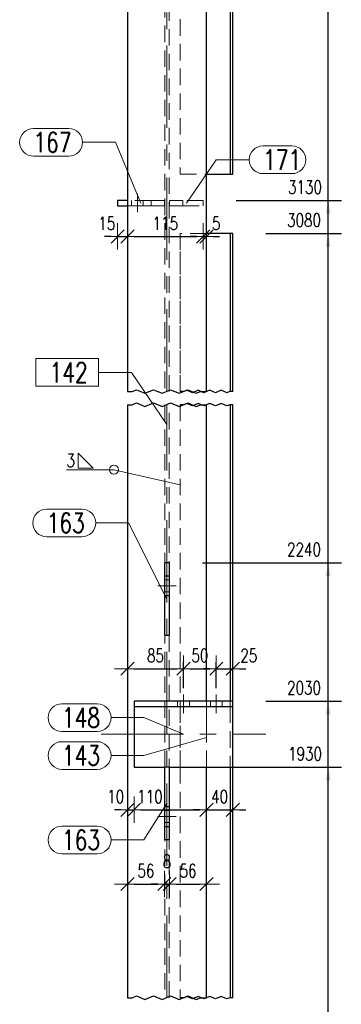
# Model space of a CAD drawing. Header units: millimetres. Extents: x -150 to 456, y 13545 to 14040.
# Tile 10 of 15: x 260 to 309, y 13679 to 13828. Entities that reach past the tile are written whole.
import ezdxf

# ---------------------------------------------------------------- set-up
doc = ezdxf.new("R2010")
doc.units = ezdxf.units.MM
doc.header["$LTSCALE"] = 10
doc.linetypes.add('HIDDEN', pattern=[0.375, 0.25, -0.125])
doc.linetypes.add('MITTE', pattern=[2, 1.25, -0.25, 0.25, -0.25])
doc.layers.get('Defpoints').update_dxf_attribs({"color": 1})
for name, color, linetype, lineweight in [('PS_DIM', 4, 'Continuous', 13), ('PS_Hidden', 2, 'HIDDEN', 9), ('PS_Mid', 5, 'MITTE', 15), ('PS_Pos', 1, 'Continuous', 15), ('PS_Shape', 161, 'Continuous', 30), ('PS_SOLID', 7, 'Continuous', 30), ('PS_Weld', 1, 'Continuous', 9)]:
    doc.layers.add(name, color=color, linetype=linetype, lineweight=lineweight)
doc.styles.add('simplex', font='simplex.shx', dxfattribs={"width": 0.75})
doc.dimstyles.new('1_10_GŁ_DS1-LS10', dxfattribs={"dimtxt": 2, "dimasz": 2, "dimexe": 2, "dimexo": 5, "dimgap": 1, "dimtad": 1, "dimjust": 4, "dimdec": 0, "dimlfac": 10, "dimtxsty": 'simplex', "dimblk1": 'NONE', "dimsah": 1, "dimcen": 2, "dimclrd": 256, "dimclre": 256, "dimclrt": 3, "dimadec": 1, "dimazin": 0, "dimtfac": 1, "dimtdec": 0, "dimtmove": 2, "dimatfit": 3, "dimfxl": 1, "dimarcsym": 0})
doc.dimstyles.new('1_10_PRZ', dxfattribs={"dimtxt": 2, "dimasz": 1, "dimexe": 2, "dimexo": 5, "dimgap": 1, "dimtad": 1, "dimdec": 0, "dimlfac": 10, "dimtxsty": 'simplex', "dimblk": 'dimznak', "dimcen": 2, "dimse1": 1, "dimse2": 1, "dimclrt": 3, "dimadec": 1, "dimazin": 0, "dimtfac": 1, "dimtdec": 0, "dimtix": 1, "dimtmove": 2, "dimatfit": 3, "dimldrblk": 'dim-grot', "dimfxl": 1, "dimarcsym": 0})
doc.dimstyles.new('1_10_SC', dxfattribs={"dimtxt": 2, "dimasz": 1, "dimexe": 1, "dimexo": 1, "dimgap": 1, "dimtad": 1, "dimdec": 0, "dimlfac": 10, "dimtxsty": 'simplex', "dimblk": 'dimznak', "dimcen": 2, "dimclrd": 256, "dimclre": 256, "dimclrt": 3, "dimadec": 1, "dimazin": 0, "dimtfac": 1, "dimtdec": 0, "dimtix": 1, "dimtmove": 2, "dimatfit": 3, "dimldrblk": 'dim-grot', "dimfxl": 1, "dimarcsym": 0})

# ---------------------------------------------------------------- blocks, each defined once
blk = doc.blocks.new('*D100')
at = {"layer": 'Defpoints', "color": 0, "transparency": 16777216}
for p in [(282.9, 13714.84), (307, 13714.84), (288.5, 13629.84)]:
    blk.add_point(p, dxfattribs=at)
at = {"layer": 'PS_DIM', "lineweight": -2, "transparency": 16777216}
for p, q in [((287.9, 13714.84), (309, 13714.84)), ((307, 13629.84), (307, 13712.84)), ((293.5, 13629.84), (309, 13629.84))]:
    blk.add_line(p, q, dxfattribs=at)
at = {"layer": 'PS_DIM', "transparency": 16777216}
blk.add_solid([(306.66, 13712.84), (307.33, 13712.84), (307, 13714.84)], dxfattribs=at)
at = {"layer": 'PS_DIM', "color": 3, "transparency": 16777216, "insert": (303.48, 13716.86), "char_height": 2, "attachment_point": 5, "rotation": 0.0573, "style": 'simplex'}
blk.add_mtext('1930', dxfattribs=at)
blk = doc.blocks.new('_None')
blk = doc.blocks.new('*D101')
at = {"layer": 'Defpoints', "color": 0, "transparency": 16777216}
for p in [(292.5, 13724.84), (307, 13724.84), (288.5, 13629.84)]:
    blk.add_point(p, dxfattribs=at)
at = {"layer": 'PS_DIM', "lineweight": -2, "transparency": 16777216}
for p, q in [((297.5, 13724.84), (309, 13724.84)), ((307, 13629.84), (307, 13722.84)), ((293.5, 13629.84), (309, 13629.84))]:
    blk.add_line(p, q, dxfattribs=at)
at = {"layer": 'PS_DIM', "transparency": 16777216}
blk.add_solid([(306.66, 13722.84), (307.33, 13722.84), (307, 13724.84)], dxfattribs=at)
at = {"layer": 'PS_DIM', "color": 3, "transparency": 16777216, "insert": (303.33, 13726.86), "char_height": 2, "attachment_point": 5, "rotation": 0.0573, "style": 'simplex'}
blk.add_mtext('2030', dxfattribs=at)
blk = doc.blocks.new('*D102')
at = {"layer": 'Defpoints', "color": 0, "transparency": 16777216}
for p in [(282.9, 13745.84), (307, 13745.84), (288.5, 13629.84)]:
    blk.add_point(p, dxfattribs=at)
at = {"layer": 'PS_DIM', "lineweight": -2, "transparency": 16777216}
for p, q in [((287.9, 13745.84), (309, 13745.84)), ((307, 13629.84), (307, 13743.84)), ((293.5, 13629.84), (309, 13629.84))]:
    blk.add_line(p, q, dxfattribs=at)
at = {"layer": 'PS_DIM', "transparency": 16777216}
blk.add_solid([(306.66, 13743.84), (307.33, 13743.84), (307, 13745.84)], dxfattribs=at)
at = {"layer": 'PS_DIM', "color": 3, "transparency": 16777216, "insert": (303.33, 13747.86), "char_height": 2, "attachment_point": 5, "rotation": 0.0573, "style": 'simplex'}
blk.add_mtext('2240', dxfattribs=at)
blk = doc.blocks.new('*D103')
at = {"layer": 'Defpoints', "color": 0, "transparency": 16777216}
for p in [(292.5, 13795.84), (307, 13795.84), (288.5, 13629.84)]:
    blk.add_point(p, dxfattribs=at)
at = {"layer": 'PS_DIM', "lineweight": -2, "transparency": 16777216}
for p, q in [((297.5, 13795.84), (309, 13795.84)), ((307, 13629.84), (307, 13793.84)), ((293.5, 13629.84), (309, 13629.84))]:
    blk.add_line(p, q, dxfattribs=at)
at = {"layer": 'PS_DIM', "transparency": 16777216}
blk.add_solid([(306.66, 13793.84), (307.33, 13793.84), (307, 13795.84)], dxfattribs=at)
at = {"layer": 'PS_DIM', "color": 3, "transparency": 16777216, "insert": (303.33, 13797.86), "char_height": 2, "attachment_point": 5, "rotation": 0.0573, "style": 'simplex'}
blk.add_mtext('3080', dxfattribs=at)
blk = doc.blocks.new('*D104')
at = {"layer": 'Defpoints', "color": 0, "transparency": 16777216}
for p in [(288, 13800.84), (307, 13800.84), (288.5, 13629.84)]:
    blk.add_point(p, dxfattribs=at)
at = {"layer": 'PS_DIM', "lineweight": -2, "transparency": 16777216}
for p, q in [((293, 13800.84), (309, 13800.84)), ((307, 13629.84), (307, 13798.84)), ((293.5, 13629.84), (309, 13629.84))]:
    blk.add_line(p, q, dxfattribs=at)
at = {"layer": 'PS_DIM', "transparency": 16777216}
blk.add_solid([(306.66, 13798.84), (307.33, 13798.84), (307, 13800.84)], dxfattribs=at)
at = {"layer": 'PS_DIM', "color": 3, "transparency": 16777216, "insert": (303.48, 13802.86), "char_height": 2, "attachment_point": 5, "rotation": 0.0573, "style": 'simplex'}
blk.add_mtext('3130', dxfattribs=at)
blk = doc.blocks.new('*D105')
at = {"layer": 'Defpoints', "color": 0, "transparency": 16777216}
for p in [(282.9, 13872.62), (307, 13872.62), (288.5, 13629.84)]:
    blk.add_point(p, dxfattribs=at)
at = {"layer": 'PS_DIM', "lineweight": -2, "transparency": 16777216}
for p, q in [((287.9, 13872.62), (309, 13872.62)), ((307, 13629.84), (307, 13870.62)), ((293.5, 13629.84), (309, 13629.84))]:
    blk.add_line(p, q, dxfattribs=at)
at = {"layer": 'PS_DIM', "transparency": 16777216}
blk.add_solid([(306.66, 13870.62), (307.33, 13870.62), (307, 13872.62)], dxfattribs=at)
at = {"layer": 'PS_DIM', "color": 3, "transparency": 16777216, "insert": (303.33, 13874.64), "char_height": 2, "attachment_point": 5, "rotation": 0.0573, "style": 'simplex'}
blk.add_mtext('3848', dxfattribs=at)
blk = doc.blocks.new('*D106')
at = {"layer": 'Defpoints', "color": 0, "transparency": 16777216}
for p in [(292.5, 13880.84), (307, 13880.84), (288.5, 13629.84)]:
    blk.add_point(p, dxfattribs=at)
at = {"layer": 'PS_DIM', "lineweight": -2, "transparency": 16777216}
for p, q in [((297.5, 13880.84), (309, 13880.84)), ((307, 13629.84), (307, 13878.84)), ((293.5, 13629.84), (309, 13629.84))]:
    blk.add_line(p, q, dxfattribs=at)
at = {"layer": 'PS_DIM', "transparency": 16777216}
blk.add_solid([(306.66, 13878.84), (307.33, 13878.84), (307, 13880.84)], dxfattribs=at)
at = {"layer": 'PS_DIM', "color": 3, "transparency": 16777216, "insert": (303.33, 13882.86), "char_height": 2, "attachment_point": 5, "rotation": 0.0573, "style": 'simplex'}
blk.add_mtext('3930', dxfattribs=at)
blk = doc.blocks.new('*D107')
at = {"layer": 'Defpoints', "color": 0, "transparency": 16777216}
for p in [(288.5, 13899.34), (307, 13899.34), (288.5, 13629.84)]:
    blk.add_point(p, dxfattribs=at)
at = {"layer": 'PS_DIM', "lineweight": -2, "transparency": 16777216}
for p, q in [((293.5, 13899.34), (309, 13899.34)), ((307, 13629.84), (307, 13897.34)), ((293.5, 13629.84), (309, 13629.84))]:
    blk.add_line(p, q, dxfattribs=at)
at = {"layer": 'PS_DIM', "transparency": 16777216}
blk.add_solid([(306.66, 13897.34), (307.33, 13897.34), (307, 13899.34)], dxfattribs=at)
at = {"layer": 'PS_DIM', "color": 3, "transparency": 16777216, "insert": (303.62, 13897.77), "char_height": 2, "attachment_point": 5, "rotation": 0.0573, "style": 'simplex'}
blk.add_mtext('4115', dxfattribs=at)
blk = doc.blocks.new('*D108')
at = {"layer": 'Defpoints', "color": 0, "transparency": 16777216}
for p in [(288.5, 13902.46), (307, 13902.46), (288.5, 13629.84)]:
    blk.add_point(p, dxfattribs=at)
at = {"layer": 'PS_DIM', "lineweight": -2, "transparency": 16777216}
for p, q in [((293.5, 13902.46), (309, 13902.46)), ((307, 13629.84), (307, 13900.46)), ((293.5, 13629.84), (309, 13629.84))]:
    blk.add_line(p, q, dxfattribs=at)
at = {"layer": 'PS_DIM', "transparency": 16777216}
blk.add_solid([(306.66, 13900.46), (307.33, 13900.46), (307, 13902.46)], dxfattribs=at)
at = {"layer": 'PS_DIM', "color": 3, "transparency": 16777216, "insert": (303.51, 13900.97), "char_height": 2, "attachment_point": 5, "rotation": 0.0573, "style": 'simplex'}
blk.add_mtext('4146', dxfattribs=at)
blk = doc.blocks.new('*D109')
at = {"layer": 'Defpoints', "color": 0, "transparency": 16777216}
for p in [(288.5, 13903.84), (307, 13903.84), (288.5, 13629.84)]:
    blk.add_point(p, dxfattribs=at)
at = {"layer": 'PS_DIM', "lineweight": -2, "transparency": 16777216}
for p, q in [((293.5, 13903.84), (309, 13903.84)), ((307, 13629.84), (307, 13901.84)), ((293.5, 13629.84), (309, 13629.84))]:
    blk.add_line(p, q, dxfattribs=at)
at = {"layer": 'PS_DIM', "transparency": 16777216}
blk.add_solid([(306.66, 13901.84), (307.33, 13901.84), (307, 13903.84)], dxfattribs=at)
at = {"layer": 'PS_DIM', "color": 3, "transparency": 16777216, "insert": (303.48, 13905.86), "char_height": 2, "attachment_point": 5, "rotation": 0.0573, "style": 'simplex'}
blk.add_mtext('4160', dxfattribs=at)
blk = doc.blocks.new('dimznak')
at = {"color": 0}
for points in [[(0, 2), (0, -2)], [(-2, 0), (2, 0)]]:
    blk.add_lwpolyline(points, dxfattribs=at)
at = {"color": 2}
blk.add_lwpolyline([(1, 1), (-1, -1)], dxfattribs=at)
blk = doc.blocks.new('*D110')
at = {"layer": 'Defpoints', "color": 0, "transparency": 16777216}
for p in [(282.1, 13703.84), (276.5, 13699.16), (282.1, 13697.09)]:
    blk.add_point(p, dxfattribs=at)
at = {"layer": 'PS_DIM', "color": 0, "lineweight": -2, "transparency": 16777216}
blk.add_line((277.5, 13697.09), (281.1, 13697.09), dxfattribs=at)
at = {"layer": 'PS_DIM', "color": 0, "lineweight": -2, "transparency": 16777216, "rotation": 180}
blk.add_blockref('dimznak', (276.5, 13697.09), dxfattribs=at)
at = {"layer": 'PS_DIM', "color": 0, "lineweight": -2, "transparency": 16777216}
blk.add_blockref('dimznak', (282.1, 13697.09), dxfattribs=at)
at = {"layer": 'PS_DIM', "color": 3, "transparency": 16777216, "insert": (279.3, 13699.09), "char_height": 2, "attachment_point": 5, "style": 'simplex'}
blk.add_mtext('56', dxfattribs=at)
blk = doc.blocks.new('dim-grot')
blk.add_hatch(color=256).paths.add_polyline_path([(0, 0), (-2, 0.5), (-2, -0.5)])
blk.add_lwpolyline([(0, 0), (-2, 0.5), (-2, -0.5), (0, 0)])
blk = doc.blocks.new('*D111')
at = {"layer": 'Defpoints', "color": 0, "transparency": 16777216}
for p in [(282.1, 13703.84), (282.9, 13703.84), (282.9, 13697.09)]:
    blk.add_point(p, dxfattribs=at)
at = {"layer": 'PS_DIM', "color": 0, "lineweight": -2, "transparency": 16777216}
for p, q in [((281.1, 13697.09), (280.1, 13697.09)), ((282.1, 13697.09), (282.9, 13697.09)), ((283.9, 13697.09), (284.9, 13697.09))]:
    blk.add_line(p, q, dxfattribs=at)
blk.add_blockref('dimznak', (282.1, 13697.09), dxfattribs=at)
at = {"layer": 'PS_DIM', "color": 0, "lineweight": -2, "transparency": 16777216, "rotation": 180}
blk.add_blockref('dimznak', (282.9, 13697.09), dxfattribs=at)
at = {"layer": 'PS_DIM', "color": 3, "transparency": 16777216, "insert": (282.5, 13700.54), "char_height": 2, "attachment_point": 5, "style": 'simplex'}
blk.add_mtext('8', dxfattribs=at)
blk = doc.blocks.new('*D112')
at = {"layer": 'Defpoints', "color": 0, "transparency": 16777216}
for p in [(282.9, 13703.84), (288.5, 13697.34), (288.5, 13697.09)]:
    blk.add_point(p, dxfattribs=at)
at = {"layer": 'PS_DIM', "color": 0, "lineweight": -2, "transparency": 16777216}
blk.add_line((283.9, 13697.09), (287.5, 13697.09), dxfattribs=at)
at = {"layer": 'PS_DIM', "color": 0, "lineweight": -2, "transparency": 16777216, "rotation": 180}
blk.add_blockref('dimznak', (282.9, 13697.09), dxfattribs=at)
at = {"layer": 'PS_DIM', "color": 0, "lineweight": -2, "transparency": 16777216}
blk.add_blockref('dimznak', (288.5, 13697.09), dxfattribs=at)
at = {"layer": 'PS_DIM', "color": 3, "transparency": 16777216, "insert": (285.7, 13699.09), "char_height": 2, "attachment_point": 5, "style": 'simplex'}
blk.add_mtext('56', dxfattribs=at)
blk = doc.blocks.new('*D116')
at = {"layer": 'Defpoints', "color": 0, "transparency": 16777216}
for p in [(275, 13800.04), (276.5, 13800.04), (276.5, 13795.37)]:
    blk.add_point(p, dxfattribs=at)
at = {"layer": 'PS_DIM', "color": 0, "lineweight": -2, "transparency": 16777216}
for p, q in [((274, 13795.37), (273, 13795.37)), ((275, 13795.37), (276.5, 13795.37)), ((277.5, 13795.37), (278.5, 13795.37))]:
    blk.add_line(p, q, dxfattribs=at)
blk.add_blockref('dimznak', (275, 13795.37), dxfattribs=at)
at = {"layer": 'PS_DIM', "color": 0, "lineweight": -2, "transparency": 16777216, "rotation": 180}
blk.add_blockref('dimznak', (276.5, 13795.37), dxfattribs=at)
at = {"layer": 'PS_DIM', "color": 3, "transparency": 16777216, "insert": (273.35, 13797.37), "char_height": 2, "attachment_point": 5, "style": 'simplex'}
blk.add_mtext('15', dxfattribs=at)
blk = doc.blocks.new('*D117')
at = {"layer": 'Defpoints', "color": 0, "transparency": 16777216}
for p in [(276.5, 13800.04), (288, 13800.04), (288, 13795.37)]:
    blk.add_point(p, dxfattribs=at)
at = {"layer": 'PS_DIM', "color": 0, "lineweight": -2, "transparency": 16777216}
blk.add_line((277.5, 13795.37), (287, 13795.37), dxfattribs=at)
at = {"layer": 'PS_DIM', "color": 0, "lineweight": -2, "transparency": 16777216, "rotation": 180}
blk.add_blockref('dimznak', (276.5, 13795.37), dxfattribs=at)
at = {"layer": 'PS_DIM', "color": 0, "lineweight": -2, "transparency": 16777216}
blk.add_blockref('dimznak', (288, 13795.37), dxfattribs=at)
at = {"layer": 'PS_DIM', "color": 3, "transparency": 16777216, "insert": (282.25, 13797.37), "char_height": 2, "attachment_point": 5, "style": 'simplex'}
blk.add_mtext('115', dxfattribs=at)
blk = doc.blocks.new('*D118')
at = {"layer": 'Defpoints', "color": 0, "transparency": 16777216}
for p in [(288, 13800.04), (288.5, 13799.84), (288.5, 13795.37)]:
    blk.add_point(p, dxfattribs=at)
at = {"layer": 'PS_DIM', "color": 0, "lineweight": -2, "transparency": 16777216}
for p, q in [((287, 13795.37), (286, 13795.37)), ((288, 13795.37), (288.5, 13795.37)), ((289.5, 13795.37), (290.5, 13795.37))]:
    blk.add_line(p, q, dxfattribs=at)
blk.add_blockref('dimznak', (288, 13795.37), dxfattribs=at)
at = {"layer": 'PS_DIM', "color": 0, "lineweight": -2, "transparency": 16777216, "rotation": 180}
blk.add_blockref('dimznak', (288.5, 13795.37), dxfattribs=at)
at = {"layer": 'PS_DIM', "color": 3, "transparency": 16777216, "insert": (289.98, 13797.37), "char_height": 2, "attachment_point": 5, "style": 'simplex'}
blk.add_mtext('5', dxfattribs=at)
blk = doc.blocks.new('*D119')
at = {"layer": 'Defpoints', "color": 0, "transparency": 16777216}
for p in [(285, 13729.77), (276.5, 13728.52), (285, 13725.84)]:
    blk.add_point(p, dxfattribs=at)
at = {"layer": 'PS_DIM', "color": 0, "lineweight": -2, "transparency": 16777216}
blk.add_line((277.5, 13729.77), (284, 13729.77), dxfattribs=at)
at = {"layer": 'PS_DIM', "color": 0, "lineweight": -2, "transparency": 16777216, "rotation": 180}
blk.add_blockref('dimznak', (276.5, 13729.77), dxfattribs=at)
at = {"layer": 'PS_DIM', "color": 0, "lineweight": -2, "transparency": 16777216}
blk.add_blockref('dimznak', (285, 13729.77), dxfattribs=at)
at = {"layer": 'PS_DIM', "color": 3, "transparency": 16777216, "insert": (280.75, 13731.77), "char_height": 2, "attachment_point": 5, "style": 'simplex'}
blk.add_mtext('85', dxfattribs=at)
blk = doc.blocks.new('*D120')
at = {"layer": 'Defpoints', "color": 0, "transparency": 16777216}
for p in [(290, 13729.77), (285, 13725.84), (290, 13725.84)]:
    blk.add_point(p, dxfattribs=at)
at = {"layer": 'PS_DIM', "lineweight": -2, "transparency": 16777216}
for p, q in [((285, 13726.84), (285, 13730.77)), ((286, 13729.77), (289, 13729.77)), ((290, 13726.84), (290, 13730.77))]:
    blk.add_line(p, q, dxfattribs=at)
at = {"layer": 'PS_DIM', "lineweight": -2, "transparency": 16777216, "rotation": 180}
blk.add_blockref('dimznak', (285, 13729.77), dxfattribs=at)
at = {"layer": 'PS_DIM', "lineweight": -2, "transparency": 16777216}
blk.add_blockref('dimznak', (290, 13729.77), dxfattribs=at)
at = {"layer": 'PS_DIM', "color": 3, "transparency": 16777216, "insert": (287.5, 13731.77), "char_height": 2, "attachment_point": 5, "style": 'simplex'}
blk.add_mtext('50', dxfattribs=at)
blk = doc.blocks.new('*D121')
at = {"layer": 'Defpoints', "color": 0, "transparency": 16777216}
for p in [(292.5, 13729.77), (290, 13725.84), (292.5, 13725.84)]:
    blk.add_point(p, dxfattribs=at)
at = {"layer": 'PS_DIM', "color": 0, "lineweight": -2, "transparency": 16777216}
for p, q in [((289, 13729.77), (288, 13729.77)), ((290, 13729.77), (292.5, 13729.77)), ((293.5, 13729.77), (294.5, 13729.77))]:
    blk.add_line(p, q, dxfattribs=at)
blk.add_blockref('dimznak', (290, 13729.77), dxfattribs=at)
at = {"layer": 'PS_DIM', "color": 0, "lineweight": -2, "transparency": 16777216, "rotation": 180}
blk.add_blockref('dimznak', (292.5, 13729.77), dxfattribs=at)
at = {"layer": 'PS_DIM', "color": 3, "transparency": 16777216, "insert": (294.94, 13731.77), "char_height": 2, "attachment_point": 5, "style": 'simplex'}
blk.add_mtext('25', dxfattribs=at)
blk = doc.blocks.new('*D162')
at = {"layer": 'Defpoints', "color": 0, "transparency": 16777216}
for p in [(277.5, 13714.84), (276.5, 13714.26), (277.5, 13708.36)]:
    blk.add_point(p, dxfattribs=at)
at = {"layer": 'PS_DIM', "color": 0, "lineweight": -2, "transparency": 16777216}
for p, q in [((275.5, 13708.36), (274.5, 13708.36)), ((276.5, 13708.36), (277.5, 13708.36)), ((278.5, 13708.36), (279.5, 13708.36))]:
    blk.add_line(p, q, dxfattribs=at)
blk.add_blockref('dimznak', (276.5, 13708.36), dxfattribs=at)
at = {"layer": 'PS_DIM', "color": 0, "lineweight": -2, "transparency": 16777216, "rotation": 180}
blk.add_blockref('dimznak', (277.5, 13708.36), dxfattribs=at)
at = {"layer": 'PS_DIM', "color": 3, "transparency": 16777216, "insert": (274.7, 13710.36), "char_height": 2, "attachment_point": 5, "style": 'simplex'}
blk.add_mtext('10', dxfattribs=at)
blk = doc.blocks.new('*D163')
at = {"layer": 'Defpoints', "color": 0, "transparency": 16777216}
for p in [(277.5, 13714.84), (288.5, 13713.03), (288.5, 13708.36)]:
    blk.add_point(p, dxfattribs=at)
at = {"layer": 'PS_DIM', "color": 0, "lineweight": -2, "transparency": 16777216}
blk.add_line((278.5, 13708.36), (287.5, 13708.36), dxfattribs=at)
at = {"layer": 'PS_DIM', "color": 0, "lineweight": -2, "transparency": 16777216, "rotation": 180}
blk.add_blockref('dimznak', (277.5, 13708.36), dxfattribs=at)
at = {"layer": 'PS_DIM', "color": 0, "lineweight": -2, "transparency": 16777216}
blk.add_blockref('dimznak', (288.5, 13708.36), dxfattribs=at)
at = {"layer": 'PS_DIM', "color": 3, "transparency": 16777216, "insert": (279.91, 13710.36), "char_height": 2, "attachment_point": 5, "style": 'simplex'}
blk.add_mtext('110', dxfattribs=at)
blk = doc.blocks.new('*D164')
at = {"layer": 'Defpoints', "color": 0, "transparency": 16777216}
for p in [(292.5, 13714.84), (288.5, 13713.03), (292.5, 13708.36)]:
    blk.add_point(p, dxfattribs=at)
at = {"layer": 'PS_DIM', "color": 0, "lineweight": -2, "transparency": 16777216}
for p, q in [((287.5, 13708.36), (286.5, 13708.36)), ((288.5, 13708.36), (292.5, 13708.36)), ((293.5, 13708.36), (294.5, 13708.36))]:
    blk.add_line(p, q, dxfattribs=at)
blk.add_blockref('dimznak', (288.5, 13708.36), dxfattribs=at)
at = {"layer": 'PS_DIM', "color": 0, "lineweight": -2, "transparency": 16777216, "rotation": 180}
blk.add_blockref('dimznak', (292.5, 13708.36), dxfattribs=at)
at = {"layer": 'PS_DIM', "color": 3, "transparency": 16777216, "insert": (290.5, 13710.36), "char_height": 2, "attachment_point": 5, "style": 'simplex'}
blk.add_mtext('40', dxfattribs=at)
blk = doc.blocks.new('*X233')
at = {"color": 1}
for p, q in [((276.5, 13771.84), (277.2, 13771.84)), ((277.2, 13771.84), (277.85, 13772.12)), ((277.85, 13772.12), (279.15, 13771.57)), ((279.15, 13771.57), (280.45, 13772.12)), ((280.45, 13772.12), (281.75, 13771.57)), ((281.75, 13771.57), (283.05, 13772.12)), ((283.05, 13772.12), (284.35, 13771.57)), ((284.35, 13771.57), (285.65, 13772.12)), ((285.09, 13771.84), (284.5, 13771.84)), ((285.52, 13772.03), (285.09, 13771.84)), ((286.39, 13771.66), (285.52, 13772.03)), ((285.65, 13772.12), (286.95, 13771.57)), ((287.26, 13772.03), (286.39, 13771.66)), ((286.95, 13771.57), (287.6, 13771.84)), ((288.12, 13771.66), (287.26, 13772.03)), ((287.6, 13771.84), (288.5, 13771.84)), ((288.99, 13772.03), (288.12, 13771.66)), ((289.86, 13771.66), (288.99, 13772.03)), ((290.73, 13772.03), (289.86, 13771.66)), ((291.59, 13771.66), (290.73, 13772.03)), ((292.03, 13771.84), (291.59, 13771.66)), ((292.5, 13771.84), (292.03, 13771.84)), ((277.2, 13769.84), (277.85, 13770.12)), ((277.85, 13770.12), (279.15, 13769.57)), ((279.15, 13769.57), (280.45, 13770.12)), ((280.45, 13770.12), (281.75, 13769.57)), ((281.75, 13769.57), (283.05, 13770.12)), ((283.05, 13770.12), (284.35, 13769.57)), ((284.35, 13769.57), (285.65, 13770.12)), ((285.52, 13770.03), (285.09, 13769.84)), ((286.39, 13769.66), (285.52, 13770.03)), ((285.65, 13770.12), (286.95, 13769.57)), ((287.26, 13770.03), (286.39, 13769.66)), ((288.12, 13769.66), (287.26, 13770.03)), ((288.99, 13770.03), (288.12, 13769.66)), ((289.86, 13769.66), (288.99, 13770.03)), ((290.73, 13770.03), (289.86, 13769.66)), ((291.59, 13769.66), (290.73, 13770.03)), ((276.5, 13769.84), (277.2, 13769.84)), ((285.09, 13769.84), (284.5, 13769.84)), ((286.95, 13769.57), (287.6, 13769.84)), ((287.6, 13769.84), (288.5, 13769.84)), ((292.03, 13769.84), (291.59, 13769.66)), ((292.5, 13769.84), (292.03, 13769.84)), ((276.5, 13679.84), (277.2, 13679.84)), ((277.2, 13679.84), (277.85, 13680.12)), ((277.85, 13680.12), (279.15, 13679.57)), ((279.15, 13679.57), (280.45, 13680.12)), ((280.45, 13680.12), (281.75, 13679.57)), ((281.75, 13679.57), (283.05, 13680.12)), ((283.05, 13680.12), (284.35, 13679.57)), ((284.35, 13679.57), (285.65, 13680.12)), ((285.09, 13679.84), (284.5, 13679.84)), ((285.52, 13680.03), (285.09, 13679.84)), ((286.39, 13679.66), (285.52, 13680.03)), ((285.65, 13680.12), (286.95, 13679.57)), ((287.26, 13680.03), (286.39, 13679.66)), ((286.95, 13679.57), (287.6, 13679.84)), ((288.12, 13679.66), (287.26, 13680.03)), ((287.6, 13679.84), (288.5, 13679.84)), ((288.99, 13680.03), (288.12, 13679.66)), ((289.86, 13679.66), (288.99, 13680.03)), ((290.73, 13680.03), (289.86, 13679.66)), ((291.59, 13679.66), (290.73, 13680.03)), ((292.03, 13679.84), (291.59, 13679.66)), ((292.5, 13679.84), (292.03, 13679.84))]:
    blk.add_line(p, q, dxfattribs=at)
at = {"layer": 'PS_Hidden', "color": 2, "linetype": 'HIDDEN'}
for p, q in [((276.5, 13902.46), (276.5, 13800.84)), ((282.81, 13771.84), (282.81, 13900.64)), ((284.5, 13880.84), (284.5, 13804.84)), ((282.19, 13876.12), (282.19, 13771.84)), ((284.5, 13804.84), (288.5, 13804.84)), ((276.5, 13800.84), (276.5, 13800.04)), ((280.1, 13800.84), (276.5, 13800.84)), ((276.5, 13800.04), (278, 13800.04)), ((277.1, 13800.84), (277.1, 13800.04)), ((278, 13800.04), (280.1, 13800.04)), ((278.9, 13800.04), (278.9, 13800.84)), ((280.13, 13800.84), (280.1, 13800.84)), ((280.1, 13800.84), (280.1, 13800.04)), ((280.1, 13800.04), (280.13, 13800.04)), ((280.25, 13800.84), (280.13, 13800.84)), ((280.13, 13800.04), (280.25, 13800.04)), ((280.43, 13800.84), (280.25, 13800.84)), ((280.25, 13800.04), (280.43, 13800.04)), ((280.68, 13800.84), (280.43, 13800.84)), ((280.43, 13800.04), (280.68, 13800.04)), ((280.99, 13800.84), (280.68, 13800.84)), ((280.68, 13800.04), (280.99, 13800.04)), ((281.33, 13800.84), (280.99, 13800.84)), ((280.99, 13800.04), (281.33, 13800.04)), ((281.71, 13800.84), (281.33, 13800.84)), ((281.33, 13800.04), (281.71, 13800.04)), ((282.1, 13800.84), (281.71, 13800.84)), ((281.71, 13800.04), (282.1, 13800.04)), ((282.1, 13800.04), (282.1, 13800.84)), ((283.29, 13800.84), (282.9, 13800.84)), ((282.9, 13800.84), (282.9, 13800.04)), ((282.9, 13800.04), (283.29, 13800.04)), ((283.66, 13800.84), (283.29, 13800.84)), ((283.29, 13800.04), (283.66, 13800.04)), ((284.01, 13800.84), (283.66, 13800.84)), ((283.66, 13800.04), (284.01, 13800.04)), ((284.31, 13800.84), (284.01, 13800.84)), ((284.01, 13800.04), (284.31, 13800.04)), ((284.56, 13800.84), (284.31, 13800.84)), ((284.31, 13800.04), (284.56, 13800.04)), ((284.74, 13800.84), (284.56, 13800.84)), ((284.56, 13800.04), (284.74, 13800.04)), ((284.86, 13800.84), (284.74, 13800.84)), ((284.74, 13800.04), (284.86, 13800.04)), ((284.9, 13800.84), (284.86, 13800.84)), ((284.86, 13800.04), (284.9, 13800.04)), ((288, 13800.84), (284.9, 13800.84)), ((284.9, 13800.04), (284.9, 13800.84)), ((284.9, 13800.04), (288, 13800.04)), ((288, 13800.04), (288, 13800.84)), ((284.5, 13771.84), (284.5, 13795.84)), ((288.5, 13795.84), (284.5, 13795.84)), ((284.5, 13795.84), (284.5, 13771.84)), ((282.19, 13769.84), (282.19, 13679.84)), ((282.81, 13679.84), (282.81, 13769.84)), ((284.5, 13714.84), (284.5, 13769.84)), ((284.5, 13769.84), (284.5, 13724.84)), ((282.9, 13743.24), (282.1, 13743.24)), ((282.1, 13741.44), (282.9, 13741.44)), ((284.1, 13724.84), (284.1, 13724.04)), ((284.5, 13724.84), (284.5, 13724.04)), ((284.5, 13724.04), (284.5, 13714.84)), ((285.9, 13724.04), (285.9, 13724.84)), ((288.5, 13724.04), (288.5, 13724.84)), ((288.5, 13714.84), (288.5, 13724.04)), ((289.1, 13724.84), (289.1, 13724.04)), ((290.9, 13724.04), (290.9, 13724.84)), ((292.1, 13724.84), (292.1, 13724.04)), ((292.1, 13724.04), (292.1, 13714.84)), ((284.5, 13714.84), (284.5, 13679.84)), ((282.9, 13708.24), (282.1, 13708.24)), ((282.1, 13706.44), (282.9, 13706.44))]:
    blk.add_line(p, q, dxfattribs=at)
at = {"layer": 'PS_Mid', "color": 5, "linetype": 'MITTE'}
for p, q in [((282.5, 13771.84), (282.5, 13908.84)), ((288.5, 13799.84), (288.5, 13885.84)), ((278, 13801.84), (278, 13799.04)), ((278, 13801.84), (278, 13799.04)), ((288.5, 13771.84), (288.5, 13800.84)), ((282.5, 13679.84), (282.5, 13769.84)), ((288.5, 13679.84), (288.5, 13769.84)), ((281.1, 13742.34), (283.9, 13742.34)), ((285, 13723.04), (285, 13725.84)), ((290, 13723.04), (290, 13725.84)), ((272.5, 13719.84), (297.5, 13719.84)), ((281.1, 13707.34), (283.9, 13707.34))]:
    blk.add_line(p, q, dxfattribs=at)
at = {"layer": 'PS_SOLID', "color": 7, "linetype": 'Continuous'}
for p, q in [((276.5, 13903.84), (276.5, 13771.84)), ((288.5, 13771.84), (288.5, 13903.84)), ((292.1, 13880.84), (292.1, 13804.84)), ((292.5, 13804.84), (292.5, 13880.84)), ((288.5, 13804.84), (292.1, 13804.84)), ((292.1, 13804.84), (292.5, 13804.84)), ((276.5, 13800.84), (275, 13800.84)), ((275, 13800.84), (275, 13800.04)), ((275, 13800.04), (276.5, 13800.04)), ((292.1, 13795.84), (288.5, 13795.84)), ((292.5, 13795.84), (292.1, 13795.84)), ((292.1, 13795.84), (292.1, 13771.84)), ((292.5, 13771.84), (292.5, 13795.84)), ((276.5, 13769.84), (276.5, 13679.84)), ((288.5, 13724.84), (288.5, 13769.84)), ((292.1, 13769.84), (292.1, 13724.84)), ((292.5, 13724.84), (292.5, 13769.84)), ((282.9, 13745.84), (282.1, 13745.84)), ((282.1, 13745.84), (282.1, 13743.84)), ((282.9, 13743.84), (282.9, 13745.84)), ((282.9, 13743.84), (282.1, 13743.84)), ((282.1, 13743.84), (282.1, 13740.84)), ((282.9, 13742.34), (282.9, 13743.84)), ((282.9, 13740.84), (282.9, 13742.34)), ((282.1, 13740.84), (282.1, 13734.84)), ((282.9, 13740.84), (282.1, 13740.84)), ((282.9, 13734.84), (282.9, 13740.84)), ((282.1, 13734.84), (282.9, 13734.84)), ((292.5, 13724.84), (277.5, 13724.84)), ((277.5, 13724.84), (277.5, 13724.04)), ((277.5, 13724.04), (285, 13724.04)), ((277.5, 13724.04), (277.5, 13714.84)), ((285, 13724.04), (290, 13724.04)), ((290, 13724.04), (292.5, 13724.04)), ((292.5, 13724.04), (292.5, 13724.84)), ((292.5, 13714.84), (292.5, 13724.04)), ((277.5, 13714.84), (282.1, 13714.84)), ((282.9, 13714.84), (282.1, 13714.84)), ((282.1, 13714.84), (282.1, 13712.34)), ((282.9, 13714.84), (292.5, 13714.84)), ((282.9, 13708.84), (282.9, 13714.84)), ((288.5, 13679.84), (288.5, 13714.84)), ((292.1, 13714.84), (292.1, 13679.84)), ((292.5, 13679.84), (292.5, 13714.84)), ((282.1, 13712.34), (282.1, 13708.84)), ((282.1, 13708.84), (282.9, 13708.84)), ((282.1, 13708.84), (282.1, 13705.84)), ((282.9, 13707.34), (282.9, 13708.84)), ((282.9, 13705.84), (282.9, 13707.34)), ((282.1, 13705.84), (282.1, 13703.84)), ((282.1, 13705.84), (282.9, 13705.84)), ((282.9, 13703.84), (282.9, 13705.84)), ((282.1, 13703.84), (282.9, 13703.84))]:
    blk.add_line(p, q, dxfattribs=at)
blk = doc.blocks.new('*X234')
at = {"color": 1}
for p, q in [((264.22, 13754), (269.57, 13754)), ((271.67, 13751.9), (276.67, 13751.9)), ((282.5, 13740.34), (276.67, 13751.9)), ((264.22, 13749.8), (269.57, 13749.8))]:
    blk.add_line(p, q, dxfattribs=at)
for centre, start, end in [((264.22, 13751.9), 90, 270), ((269.57, 13751.9), 270, 90)]:
    blk.add_arc(centre, 2.1, start, end, dxfattribs=at)
at = {"color": 2, "style": 'simplex', "width": 0.75}
blk.add_text('163', height=3, dxfattribs=at).set_placement((264.22, 13750.4))
blk = doc.blocks.new('*X235')
at = {"color": 1}
for p, q in [((266.54, 13724.45), (271.9, 13724.45)), ((274, 13722.35), (279, 13722.35)), ((285, 13719.84), (279, 13722.35)), ((266.54, 13720.25), (271.9, 13720.25))]:
    blk.add_line(p, q, dxfattribs=at)
for centre, start, end in [((266.54, 13722.35), 90, 270), ((271.9, 13722.35), 270, 90)]:
    blk.add_arc(centre, 2.1, start, end, dxfattribs=at)
at = {"color": 2, "style": 'simplex', "width": 0.75}
blk.add_text('148', height=3, dxfattribs=at).set_placement((266.54, 13720.85))
blk = doc.blocks.new('*X236')
at = {"color": 1}
for p, q in [((288.5, 13719.34), (279, 13716.6)), ((266.54, 13718.7), (271.9, 13718.7)), ((274, 13716.6), (279, 13716.6)), ((266.54, 13714.5), (271.9, 13714.5))]:
    blk.add_line(p, q, dxfattribs=at)
for centre, start, end in [((266.54, 13716.6), 90, 270), ((271.9, 13716.6), 270, 90)]:
    blk.add_arc(centre, 2.1, start, end, dxfattribs=at)
at = {"color": 2, "style": 'simplex', "width": 0.75}
blk.add_text('143', height=3, dxfattribs=at).set_placement((266.54, 13715.1))
blk = doc.blocks.new('*X237')
at = {"color": 1}
for p, q in [((282.5, 13709.34), (279, 13703.78)), ((266.54, 13705.88), (271.9, 13705.88)), ((274, 13703.78), (279, 13703.78)), ((266.54, 13701.68), (271.9, 13701.68))]:
    blk.add_line(p, q, dxfattribs=at)
for centre, start, end in [((266.54, 13703.78), 90, 270), ((271.9, 13703.78), 270, 90)]:
    blk.add_arc(centre, 2.1, start, end, dxfattribs=at)
at = {"color": 2, "style": 'simplex', "width": 0.75}
blk.add_text('163', height=3, dxfattribs=at).set_placement((266.54, 13702.28))
blk = doc.blocks.new('*X238')
at = {"color": 1}
for p, q in [((272.11, 13776.83), (262.56, 13776.83)), ((262.56, 13776.83), (262.56, 13772.63)), ((272.11, 13772.63), (272.11, 13776.83)), ((272.11, 13774.73), (277.11, 13774.73)), ((282.5, 13766.84), (277.11, 13774.73)), ((262.56, 13772.63), (272.11, 13772.63))]:
    blk.add_line(p, q, dxfattribs=at)
at = {"color": 2, "style": 'simplex', "width": 0.75}
blk.add_text('142', height=3, dxfattribs=at).set_placement((264.66, 13773.23))
blk = doc.blocks.new('*X255')
at = {"color": 1}
for p, q in [((262.21, 13811.76), (267.57, 13811.76)), ((269.67, 13809.66), (274.67, 13809.66)), ((278.55, 13800.44), (274.67, 13809.66)), ((262.21, 13807.56), (267.57, 13807.56))]:
    blk.add_line(p, q, dxfattribs=at)
for centre, start, end in [((262.21, 13809.66), 90, 270), ((267.57, 13809.66), 270, 90)]:
    blk.add_arc(centre, 2.1, start, end, dxfattribs=at)
at = {"color": 2, "style": 'simplex', "width": 0.75}
blk.add_text('167', height=3, dxfattribs=at).set_placement((262.21, 13808.16))
blk = doc.blocks.new('*X256')
at = {"color": 1}
for p, q in [((297.1, 13809.11), (301.49, 13809.11)), ((285.45, 13800.44), (290, 13807.01)), ((290, 13807.01), (295, 13807.01)), ((297.1, 13804.91), (301.49, 13804.91))]:
    blk.add_line(p, q, dxfattribs=at)
for centre, start, end in [((297.1, 13807.01), 90, 270), ((301.49, 13807.01), 270, 90)]:
    blk.add_arc(centre, 2.1, start, end, dxfattribs=at)
at = {"color": 2, "style": 'simplex', "width": 0.75}
blk.add_text('171', height=3, dxfattribs=at).set_placement((297.1, 13805.51))
blk = doc.blocks.new('*X266')
at = {"color": 3}
for p, q in [((271.29, 13760.2), (268.99, 13762.5)), ((268.99, 13762.5), (268.99, 13760.2)), ((268.99, 13760.2), (271.29, 13760.2))]:
    blk.add_line(p, q, dxfattribs=at)
at = {"color": 9}
for p in [(267.23, 13759.97), (284.5, 13757.67)]:
    blk.add_line(p, (274.44, 13759.97), dxfattribs=at)
blk.add_circle((274.44, 13759.97), 0.69, dxfattribs=at)
at = {"color": 2, "style": 'simplex', "width": 0.75}
blk.add_text('3', height=2, dxfattribs=at).set_placement((267.23, 13760.37))

msp = doc.modelspace()

# ---------------------------------------------------------------- block references
at = {"layer": 'PS_Pos'}
for name in ['*X255', '*X256', '*X238', '*X234', '*X235', '*X236', '*X237']:
    msp.add_blockref(name, (0, 0), dxfattribs=at)
at = {"layer": 'PS_Shape', "color": 66}
msp.add_blockref('*X233', (0, 0), dxfattribs=at)
at = {"layer": 'PS_Weld'}
msp.add_blockref('*X266', (0, 0), dxfattribs=at)

# ---------------------------------------------------------------- dimensions: what is measured, and where the dimension line sits
at = {"layer": 'PS_DIM'}
for base, p2, text, picture, middle in [((307, 13903.84), (288.5, 13903.84), '4160', '*D109', (303.48, 13905.86)), ((307, 13902.46), (288.5, 13902.46), '4146', '*D108', (303.51, 13900.97)), ((307, 13899.34), (288.5, 13899.34), '4115', '*D107', (303.62, 13897.77)), ((307, 13880.84), (292.5, 13880.84), '3930', '*D106', (303.33, 13882.86)), ((307, 13872.62), (282.9, 13872.62), '3848', '*D105', (303.33, 13874.64)), ((307, 13800.84), (288, 13800.84), '3130', '*D104', (303.48, 13802.86)), ((307, 13795.84), (292.5, 13795.84), '3080', '*D103', (303.33, 13797.86)), ((307, 13745.84), (282.9, 13745.84), '2240', '*D102', (303.33, 13747.86)), ((307, 13724.84), (292.5, 13724.84), '2030', '*D101', (303.33, 13726.86)), ((307, 13714.84), (282.9, 13714.84), '1930', '*D100', (303.48, 13716.86))]:
    dim = msp.add_linear_dim(base=base, p1=(288.5, 13629.84), p2=p2, angle=90, text=text, dimstyle='1_10_GŁ_DS1-LS10', dxfattribs=at)
    dim.commit()
    dim.dimension.update_dxf_attribs({"geometry": picture, "text_midpoint": middle, "dimtype": 128, "text_rotation": 0.0573})
for base, p1, p2, picture, middle in [((276.5, 13795.37), (275, 13800.04), (276.5, 13800.04), '*D116', (273.35, 13797.37)), ((288.5, 13795.37), (288, 13800.04), (288.5, 13799.84), '*D118', (289.98, 13797.37)), ((292.5, 13729.77), (290, 13725.84), (292.5, 13725.84), '*D121', (294.94, 13731.77)), ((277.5, 13708.36), (276.5, 13714.26), (277.5, 13714.84), '*D162', (274.7, 13710.36)), ((288.5, 13708.36), (277.5, 13714.84), (288.5, 13713.03), '*D163', (279.91, 13710.36)), ((282.9, 13697.09), (282.1, 13703.84), (282.9, 13703.84), '*D111', (282.5, 13700.54))]:
    dim = msp.add_linear_dim(base=base, p1=p1, p2=p2, dimstyle='1_10_PRZ', dxfattribs=at)
    dim.commit()
    dim.dimension.update_dxf_attribs({"geometry": picture, "text_midpoint": middle, "dimtype": 128})
for base, p1, p2, dimstyle, picture, middle in [((288, 13795.37), (276.5, 13800.04), (288, 13800.04), '1_10_PRZ', '*D117', (282.25, 13797.37)), ((285, 13729.77), (276.5, 13728.52), (285, 13725.84), '1_10_PRZ', '*D119', (280.75, 13731.77)), ((290, 13729.77), (285, 13725.84), (290, 13725.84), '1_10_SC', '*D120', (287.5, 13731.77)), ((292.5, 13708.36), (288.5, 13713.03), (292.5, 13714.84), '1_10_PRZ', '*D164', (290.5, 13710.36)), ((282.1, 13697.09), (276.5, 13699.16), (282.1, 13703.84), '1_10_PRZ', '*D110', (279.3, 13699.09)), ((288.5, 13697.09), (282.9, 13703.84), (288.5, 13697.34), '1_10_PRZ', '*D112', (285.7, 13699.09))]:
    dim = msp.add_linear_dim(base=base, p1=p1, p2=p2, dimstyle=dimstyle, dxfattribs=at)
    dim.commit()
    dim.dimension.update_dxf_attribs({"geometry": picture, "text_midpoint": middle})

doc.saveas('drawing.dxf')
